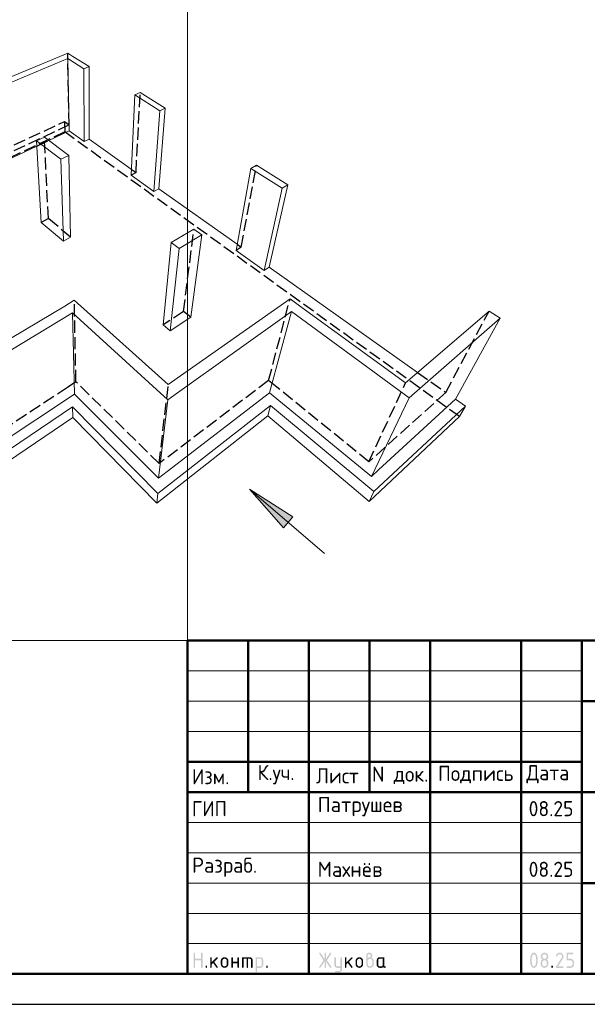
# Model space of a CAD drawing. Header units: millimetres. Extents: x 0 to 42000, y 0 to 29700.
# Tile 4 of 8: x 20233 to 29593, y 0 to 16235. Entities that reach past the tile are written whole.
import ezdxf

# ---------------------------------------------------------------- set-up
doc = ezdxf.new("R2010")
doc.units = ezdxf.units.MM
doc.linetypes.add('______2', pattern=[270, 200, -70])
for name, color, linetype, lineweight in [('Standard', 7, 'Continuous', 25), ('Позиционная метка линия выноска', 7, 'Continuous', 13), ('Примечания', 7, 'Continuous', 13)]:
    doc.layers.add(name, color=color, linetype=linetype, lineweight=lineweight)
doc.styles.add('ISOCPEUR', font='txt')

msp = doc.modelspace()

# ---------------------------------------------------------------- hatches: boundary and pattern name
at = {"layer": 'Standard', "linetype": 'Continuous', "lineweight": 25, "transparency": 33554687}
for points in [[(23099, 614), (23099, 839), (23099, 840), (23099, 842), (23099, 843), (23100, 844), (23100, 845), (23101, 846), (23101, 847), (23102, 848), (23103, 849), (23104, 850), (23105, 850), (23106, 851), (23107, 851), (23109, 851), (23110, 851), (23112, 851), (23113, 851), (23115, 851), (23116, 851), (23117, 851), (23118, 850), (23119, 850), (23120, 849), (23121, 848), (23122, 847), (23122, 846), (23123, 845), (23123, 844), (23124, 843), (23124, 842), (23124, 840), (23124, 839), (23124, 751), (23224, 751), (23224, 839), (23224, 840), (23224, 842), (23224, 843), (23225, 844), (23225, 845), (23226, 846), (23226, 847), (23227, 848), (23228, 849), (23229, 850), (23230, 850), (23231, 851), (23232, 851), (23233, 851), (23235, 851), (23236, 851), (23238, 851), (23239, 851), (23241, 851), (23242, 851), (23243, 850), (23244, 850), (23245, 849), (23246, 848), (23247, 847), (23247, 846), (23248, 845), (23248, 844), (23249, 843), (23249, 842), (23249, 840), (23249, 839), (23249, 614), (23249, 612), (23249, 611), (23249, 609), (23248, 608), (23248, 607), (23247, 606), (23247, 605), (23246, 604), (23245, 604), (23244, 603), (23243, 602), (23242, 602), (23241, 602), (23239, 601), (23238, 601), (23236, 601), (23235, 601), (23233, 601), (23232, 602), (23231, 602), (23230, 602), (23229, 603), (23228, 604), (23227, 604), (23226, 605), (23226, 606), (23225, 607), (23225, 608), (23224, 609), (23224, 611), (23224, 612), (23224, 614), (23224, 726), (23124, 726), (23124, 614), (23124, 612), (23124, 611), (23124, 609), (23123, 608), (23123, 607), (23122, 606), (23122, 605), (23121, 604), (23120, 604), (23119, 603), (23118, 602), (23117, 602), (23116, 602), (23115, 601), (23113, 601), (23112, 601), (23110, 601), (23109, 601), (23107, 602), (23106, 602), (23105, 602), (23104, 603), (23103, 604), (23102, 604), (23101, 605), (23101, 606), (23100, 607), (23100, 608), (23099, 609), (23099, 611), (23099, 612)], [(25259, 704), (25194, 607), (25193, 605), (25192, 604), (25191, 603), (25190, 603), (25188, 602), (25187, 602), (25185, 601), (25183, 601), (25182, 601), (25180, 601), (25179, 602), (25178, 602), (25177, 603), (25176, 603), (25175, 604), (25174, 605), (25173, 605), (25173, 606), (25172, 607), (25172, 609), (25171, 610), (25171, 611), (25171, 613), (25171, 614), (25171, 616), (25172, 618), (25172, 619), (25173, 621), (25243, 726), (25173, 832), (25172, 833), (25172, 835), (25171, 837), (25171, 838), (25171, 840), (25171, 841), (25171, 843), (25172, 844), (25172, 845), (25173, 846), (25173, 847), (25174, 848), (25175, 849), (25176, 849), (25177, 850), (25178, 850), (25179, 851), (25181, 851), (25182, 851), (25184, 851), (25185, 851), (25187, 851), (25188, 851), (25189, 850), (25191, 849), (25192, 848), (25193, 847), (25194, 846), (25259, 749), (25259, 839), (25259, 840), (25259, 842), (25259, 843), (25259, 844), (25260, 845), (25260, 846), (25261, 847), (25262, 848), (25262, 849), (25263, 850), (25264, 850), (25266, 851), (25267, 851), (25268, 851), (25269, 851), (25271, 851), (25273, 851), (25274, 851), (25275, 851), (25277, 851), (25278, 850), (25279, 850), (25280, 849), (25280, 848), (25281, 847), (25282, 846), (25282, 845), (25283, 844), (25283, 843), (25283, 842), (25284, 840), (25284, 839), (25284, 749), (25348, 846), (25349, 847), (25350, 848), (25351, 849), (25353, 850), (25354, 851), (25356, 851), (25357, 851), (25359, 851), (25360, 851), (25361, 851), (25362, 851), (25363, 850), (25365, 850), (25366, 849), (25367, 848), (25367, 847), (25368, 847), (25369, 846), (25370, 845), (25370, 843), (25371, 842), (25371, 841), (25371, 840), (25371, 839), (25371, 837), (25371, 835), (25370, 833), (25369, 832), (25299, 726), (25369, 621), (25370, 619), (25371, 617), (25371, 616), (25371, 614), (25371, 613), (25371, 611), (25371, 610), (25370, 609), (25370, 608), (25369, 607), (25368, 606), (25368, 605), (25367, 604), (25366, 603), (25365, 603), (25364, 602), (25363, 602), (25361, 602), (25360, 601), (25359, 601), (25357, 601), (25356, 602), (25354, 602), (25353, 603), (25351, 603), (25350, 604), (25349, 605), (25348, 607), (25284, 704), (25284, 614), (25284, 612), (25283, 611), (25283, 609), (25283, 608), (25282, 607), (25282, 606), (25281, 605), (25280, 604), (25280, 604), (25279, 603), (25278, 602), (25277, 602), (25275, 602), (25274, 601), (25273, 601), (25271, 601), (25269, 601), (25268, 601), (25267, 602), (25266, 602), (25264, 602), (25263, 603), (25262, 604), (25262, 604), (25261, 605), (25260, 606), (25260, 607), (25259, 608), (25259, 609), (25259, 611), (25259, 612), (25259, 614)], [(29137, 851), (29140, 851), (29144, 851), (29147, 851), (29150, 850), (29153, 850), (29156, 849), (29158, 848), (29161, 847), (29164, 846), (29167, 844), (29169, 843), (29172, 841), (29174, 839), (29177, 837), (29179, 835), (29181, 833), (29184, 831), (29186, 828), (29188, 826), (29189, 823), (29191, 821), (29193, 818), (29194, 816), (29195, 813), (29196, 810), (29197, 807), (29198, 804), (29198, 801), (29199, 798), (29199, 795), (29200, 792), (29200, 789), (29200, 784), (29199, 780), (29198, 775), (29197, 771), (29195, 766), (29193, 762), (29191, 757), (29188, 753), (29110, 626), (29187, 626), (29189, 626), (29190, 626), (29191, 626), (29193, 626), (29194, 625), (29195, 625), (29196, 624), (29197, 623), (29197, 622), (29198, 621), (29198, 620), (29199, 619), (29199, 618), (29199, 617), (29200, 615), (29200, 614), (29200, 612), (29199, 611), (29199, 610), (29199, 608), (29198, 607), (29198, 606), (29197, 605), (29197, 604), (29196, 604), (29195, 603), (29194, 602), (29193, 602), (29191, 602), (29190, 601), (29189, 601), (29187, 601), (29087, 601), (29086, 601), (29084, 601), (29083, 602), (29082, 602), (29081, 602), (29080, 603), (29079, 604), (29078, 604), (29077, 605), (29076, 606), (29076, 607), (29075, 608), (29075, 609), (29075, 611), (29075, 612), (29075, 614), (29075, 616), (29075, 617), (29076, 619), (29077, 621), (29168, 768), (29170, 771), (29171, 773), (29172, 776), (29173, 778), (29174, 781), (29174, 783), (29175, 786), (29175, 789), (29175, 793), (29174, 796), (29173, 800), (29172, 803), (29171, 806), (29168, 809), (29166, 813), (29164, 815), (29161, 818), (29158, 820), (29155, 822), (29152, 823), (29148, 825), (29145, 826), (29141, 826), (29137, 826), (29135, 826), (29132, 826), (29129, 825), (29127, 824), (29124, 823), (29122, 822), (29119, 820), (29117, 818), (29114, 816), (29112, 814), (29110, 812), (29107, 809), (29105, 806), (29103, 802), (29100, 799), (29098, 795), (29097, 793), (29096, 792), (29095, 791), (29094, 790), (29092, 790), (29091, 789), (29089, 789), (29087, 789), (29086, 789), (29084, 789), (29083, 789), (29082, 790), (29081, 790), (29080, 791), (29079, 791), (29078, 792), (29077, 793), (29076, 794), (29076, 795), (29075, 796), (29075, 797), (29075, 798), (29075, 800), (29075, 801), (29075, 803), (29075, 804), (29075, 805), (29076, 806), (29079, 812), (29082, 817), (29085, 822), (29088, 826), (29092, 830), (29095, 834), (29099, 837), (29103, 840), (29107, 843), (29111, 845), (29115, 847), (29119, 848), (29123, 850), (29128, 851), (29132, 851)], [(29250, 739), (29250, 839), (29250, 840), (29250, 842), (29250, 843), (29250, 844), (29251, 845), (29251, 846), (29252, 847), (29253, 848), (29253, 849), (29254, 850), (29255, 850), (29257, 851), (29258, 851), (29259, 851), (29261, 851), (29262, 851), (29349, 851), (29351, 851), (29352, 851), (29354, 851), (29355, 851), (29356, 850), (29357, 850), (29358, 849), (29359, 848), (29359, 847), (29360, 846), (29361, 845), (29361, 844), (29361, 843), (29362, 842), (29362, 840), (29362, 839), (29362, 837), (29362, 836), (29361, 834), (29361, 833), (29361, 832), (29360, 831), (29359, 830), (29359, 829), (29358, 829), (29357, 828), (29356, 827), (29355, 827), (29354, 827), (29352, 826), (29351, 826), (29349, 826), (29275, 826), (29275, 751), (29312, 751), (29315, 751), (29318, 751), (29322, 751), (29324, 750), (29327, 750), (29330, 749), (29333, 748), (29336, 747), (29339, 746), (29341, 744), (29344, 743), (29347, 741), (29349, 739), (29351, 737), (29354, 735), (29356, 733), (29358, 731), (29360, 728), (29362, 726), (29364, 723), (29366, 721), (29367, 718), (29369, 715), (29370, 713), (29371, 710), (29372, 707), (29373, 704), (29373, 701), (29374, 698), (29374, 695), (29374, 692), (29374, 689), (29374, 664), (29374, 661), (29374, 657), (29374, 654), (29373, 651), (29373, 648), (29372, 645), (29371, 643), (29370, 640), (29369, 637), (29367, 634), (29366, 632), (29364, 629), (29362, 627), (29360, 624), (29358, 622), (29356, 620), (29354, 617), (29351, 615), (29349, 613), (29346, 612), (29344, 610), (29341, 608), (29339, 607), (29336, 606), (29333, 605), (29330, 604), (29327, 603), (29324, 602), (29321, 602), (29318, 602), (29315, 601), (29312, 601), (29262, 601), (29261, 601), (29259, 601), (29258, 602), (29257, 602), (29255, 602), (29254, 603), (29253, 604), (29253, 604), (29252, 605), (29251, 606), (29251, 607), (29250, 608), (29250, 610), (29250, 611), (29250, 612), (29250, 614), (29250, 615), (29250, 617), (29250, 618), (29250, 619), (29251, 620), (29251, 621), (29252, 622), (29253, 623), (29253, 624), (29254, 625), (29255, 625), (29257, 626), (29258, 626), (29259, 626), (29261, 626), (29262, 626), (29312, 626), (29316, 626), (29319, 627), (29323, 628), (29326, 629), (29330, 630), (29333, 632), (29336, 634), (29338, 637), (29341, 640), (29343, 643), (29345, 646), (29347, 649), (29348, 653), (29349, 656), (29349, 660), (29349, 664), (29349, 689), (29349, 693), (29349, 696), (29348, 700), (29347, 703), (29345, 707), (29343, 710), (29341, 713), (29338, 715), (29336, 718), (29333, 720), (29330, 722), (29326, 724), (29323, 725), (29319, 726), (29316, 726), (29312, 726), (29262, 726), (29261, 726), (29259, 726), (29258, 727), (29257, 727), (29255, 727), (29254, 728), (29253, 729), (29253, 729), (29252, 730), (29251, 731), (29251, 732), (29250, 733), (29250, 734), (29250, 736), (29250, 737)], [(23399, 694), (23478, 773), (23478, 773), (23479, 774), (23480, 775), (23482, 775), (23483, 776), (23484, 776), (23485, 776), (23486, 776), (23488, 776), (23489, 776), (23491, 776), (23492, 775), (23493, 775), (23494, 774), (23495, 774), (23496, 773), (23497, 772), (23497, 771), (23498, 770), (23498, 769), (23499, 768), (23499, 767), (23499, 765), (23499, 764), (23499, 762), (23499, 761), (23498, 760), (23498, 759), (23497, 758), (23497, 757), (23496, 756), (23495, 755), (23440, 700), (23496, 621), (23498, 619), (23498, 617), (23499, 616), (23499, 614), (23499, 612), (23499, 611), (23499, 609), (23498, 608), (23498, 607), (23497, 606), (23497, 605), (23496, 604), (23495, 604), (23494, 603), (23493, 602), (23492, 602), (23491, 602), (23489, 601), (23488, 601), (23486, 601), (23485, 601), (23483, 602), (23482, 602), (23480, 603), (23479, 603), (23478, 604), (23477, 605), (23476, 607), (23422, 682), (23399, 659), (23399, 614), (23399, 612), (23399, 611), (23399, 609), (23398, 608), (23398, 607), (23397, 606), (23397, 605), (23396, 604), (23395, 604), (23394, 603), (23393, 602), (23392, 602), (23391, 602), (23389, 601), (23388, 601), (23386, 601), (23385, 601), (23383, 601), (23382, 602), (23381, 602), (23380, 602), (23379, 603), (23378, 604), (23377, 604), (23376, 605), (23376, 606), (23375, 607), (23375, 608), (23374, 609), (23374, 611), (23374, 612), (23374, 614), (23374, 764), (23374, 765), (23374, 767), (23374, 768), (23375, 769), (23375, 770), (23376, 771), (23376, 772), (23377, 773), (23378, 774), (23379, 774), (23380, 775), (23381, 775), (23382, 776), (23383, 776), (23385, 776), (23386, 776), (23388, 776), (23389, 776), (23391, 776), (23392, 775), (23393, 775), (23394, 774), (23395, 774), (23396, 773), (23397, 772), (23397, 771), (23398, 770), (23398, 769), (23399, 768), (23399, 767), (23399, 765), (23399, 764)], [(23749, 676), (23749, 614), (23749, 612), (23748, 611), (23748, 609), (23748, 608), (23747, 607), (23747, 606), (23746, 605), (23746, 604), (23745, 604), (23744, 603), (23743, 602), (23742, 602), (23740, 602), (23739, 601), (23738, 601), (23736, 601), (23735, 601), (23733, 601), (23732, 602), (23731, 602), (23729, 602), (23729, 603), (23728, 604), (23727, 604), (23726, 605), (23725, 606), (23725, 607), (23724, 608), (23724, 609), (23724, 611), (23724, 612), (23724, 614), (23724, 764), (23724, 765), (23724, 767), (23724, 768), (23724, 769), (23725, 770), (23725, 771), (23726, 772), (23727, 773), (23728, 774), (23729, 774), (23729, 775), (23731, 775), (23732, 776), (23733, 776), (23735, 776), (23736, 776), (23738, 776), (23739, 776), (23740, 776), (23742, 775), (23743, 775), (23744, 774), (23745, 774), (23746, 773), (23746, 772), (23747, 771), (23747, 770), (23748, 769), (23748, 768), (23748, 767), (23749, 765), (23749, 764), (23749, 701), (23823, 701), (23823, 764), (23823, 765), (23824, 767), (23824, 768), (23824, 769), (23825, 770), (23825, 771), (23826, 772), (23826, 773), (23827, 774), (23828, 774), (23829, 775), (23830, 775), (23832, 776), (23833, 776), (23834, 776), (23836, 776), (23837, 776), (23839, 776), (23840, 776), (23841, 775), (23843, 775), (23843, 774), (23844, 774), (23845, 773), (23846, 772), (23847, 771), (23847, 770), (23848, 769), (23848, 768), (23848, 767), (23848, 765), (23848, 764), (23848, 614), (23848, 612), (23848, 611), (23848, 609), (23848, 608), (23847, 607), (23847, 606), (23846, 605), (23845, 604), (23844, 604), (23843, 603), (23843, 602), (23841, 602), (23840, 602), (23839, 601), (23837, 601), (23836, 601), (23834, 601), (23833, 601), (23832, 602), (23830, 602), (23829, 602), (23828, 603), (23827, 604), (23826, 604), (23826, 605), (23825, 606), (23825, 607), (23824, 608), (23824, 609), (23824, 611), (23823, 612), (23823, 614), (23823, 676)], [(23911, 776), (24023, 776), (24026, 776), (24028, 776), (24031, 776), (24033, 775), (24036, 775), (24038, 774), (24040, 773), (24043, 773), (24045, 772), (24047, 770), (24049, 769), (24051, 768), (24053, 767), (24055, 765), (24057, 763), (24059, 762), (24061, 760), (24062, 758), (24064, 756), (24065, 754), (24067, 752), (24068, 750), (24069, 748), (24070, 745), (24071, 743), (24071, 741), (24072, 739), (24072, 736), (24073, 734), (24073, 731), (24073, 729), (24073, 726), (24073, 614), (24073, 612), (24073, 611), (24073, 609), (24073, 608), (24072, 607), (24072, 606), (24071, 605), (24070, 604), (24069, 604), (24068, 603), (24067, 602), (24066, 602), (24065, 602), (24064, 601), (24062, 601), (24061, 601), (24059, 601), (24058, 601), (24057, 602), (24055, 602), (24054, 602), (24053, 603), (24052, 604), (24051, 604), (24051, 605), (24050, 606), (24049, 607), (24049, 608), (24049, 609), (24048, 611), (24048, 612), (24048, 614), (24048, 726), (24048, 729), (24048, 731), (24047, 734), (24046, 736), (24046, 738), (24044, 740), (24043, 742), (24041, 744), (24039, 746), (24037, 747), (24035, 748), (24033, 749), (24031, 750), (24028, 751), (24026, 751), (24023, 751), (23998, 751), (23998, 614), (23998, 612), (23998, 611), (23998, 609), (23998, 608), (23997, 607), (23997, 606), (23996, 605), (23995, 604), (23995, 604), (23994, 603), (23993, 602), (23991, 602), (23990, 602), (23989, 601), (23987, 601), (23986, 601), (23984, 601), (23983, 601), (23982, 602), (23980, 602), (23979, 602), (23978, 603), (23977, 604), (23977, 604), (23976, 605), (23975, 606), (23975, 607), (23974, 608), (23974, 609), (23974, 611), (23973, 612), (23973, 614), (23973, 751), (23924, 751), (23924, 614), (23924, 612), (23923, 611), (23923, 609), (23923, 608), (23922, 607), (23922, 606), (23921, 605), (23920, 604), (23920, 604), (23919, 603), (23918, 602), (23916, 602), (23915, 602), (23914, 601), (23913, 601), (23911, 601), (23909, 601), (23908, 601), (23907, 602), (23906, 602), (23904, 602), (23903, 603), (23902, 604), (23902, 604), (23901, 605), (23900, 606), (23900, 607), (23899, 608), (23899, 609), (23899, 611), (23898, 612), (23898, 614), (23898, 764), (23898, 765), (23899, 767), (23899, 768), (23899, 769), (23900, 770), (23900, 771), (23901, 772), (23902, 773), (23902, 774), (23903, 774), (23904, 775), (23906, 775), (23907, 776), (23908, 776), (23909, 776)], [(25521, 576), (25521, 601), (25471, 601), (25468, 601), (25466, 602), (25463, 602), (25461, 602), (25458, 603), (25456, 603), (25454, 604), (25452, 605), (25449, 606), (25447, 607), (25445, 608), (25443, 609), (25441, 611), (25439, 612), (25437, 614), (25436, 616), (25434, 618), (25432, 620), (25431, 622), (25429, 624), (25428, 626), (25427, 628), (25426, 630), (25425, 632), (25424, 634), (25423, 637), (25422, 639), (25422, 641), (25422, 644), (25421, 646), (25421, 649), (25421, 651), (25421, 764), (25421, 765), (25421, 767), (25421, 768), (25422, 769), (25422, 770), (25423, 771), (25423, 772), (25424, 773), (25425, 774), (25426, 774), (25427, 775), (25428, 775), (25429, 776), (25431, 776), (25432, 776), (25434, 776), (25435, 776), (25437, 776), (25438, 776), (25439, 775), (25440, 775), (25441, 774), (25442, 774), (25443, 773), (25444, 772), (25444, 771), (25445, 770), (25445, 769), (25446, 768), (25446, 767), (25446, 765), (25446, 764), (25446, 651), (25446, 649), (25447, 646), (25447, 644), (25448, 642), (25449, 640), (25450, 638), (25452, 636), (25454, 634), (25455, 632), (25457, 630), (25459, 629), (25462, 628), (25464, 627), (25466, 627), (25468, 626), (25471, 626), (25521, 626), (25521, 764), (25521, 765), (25521, 767), (25521, 768), (25522, 769), (25522, 770), (25523, 771), (25523, 772), (25524, 773), (25525, 774), (25526, 774), (25527, 775), (25528, 775), (25529, 776), (25530, 776), (25532, 776), (25533, 776), (25535, 776), (25536, 776), (25538, 776), (25539, 775), (25540, 775), (25541, 774), (25542, 774), (25543, 773), (25544, 772), (25544, 771), (25545, 770), (25545, 769), (25545, 768), (25546, 767), (25546, 765), (25546, 764), (25546, 576), (25546, 574), (25546, 571), (25545, 569), (25545, 566), (25545, 564), (25544, 562), (25543, 559), (25542, 557), (25541, 555), (25540, 553), (25539, 551), (25538, 549), (25537, 547), (25535, 545), (25533, 543), (25532, 541), (25530, 539), (25528, 538), (25526, 536), (25524, 535), (25522, 533), (25520, 532), (25518, 531), (25516, 530), (25514, 529), (25511, 528), (25509, 528), (25507, 527), (25504, 527), (25502, 527), (25499, 526), (25497, 526), (25446, 526), (25445, 526), (25443, 527), (25442, 527), (25441, 527), (25440, 528), (25439, 528), (25438, 529), (25437, 529), (25436, 530), (25435, 531), (25435, 532), (25434, 533), (25434, 535), (25434, 536), (25434, 537), (25434, 539), (25434, 540), (25434, 541), (25434, 542), (25435, 544), (25435, 545), (25436, 546), (25436, 547), (25437, 548), (25438, 549), (25439, 549), (25440, 550), (25442, 550), (25443, 551), (25444, 551), (25445, 551), (25446, 551), (25496, 551), (25499, 551), (25501, 552), (25503, 552), (25506, 553), (25508, 554), (25510, 555), (25512, 557), (25514, 558), (25515, 560), (25517, 562), (25518, 564), (25519, 566), (25520, 568), (25520, 571), (25521, 573)], [(25621, 694), (25700, 773), (25700, 773), (25701, 774), (25702, 775), (25704, 775), (25705, 776), (25706, 776), (25707, 776), (25708, 776), (25710, 776), (25711, 776), (25713, 776), (25714, 775), (25715, 775), (25716, 774), (25717, 774), (25718, 773), (25719, 772), (25719, 771), (25720, 770), (25720, 769), (25721, 768), (25721, 767), (25721, 765), (25721, 764), (25721, 762), (25721, 761), (25721, 760), (25720, 759), (25720, 758), (25719, 757), (25718, 756), (25717, 755), (25662, 700), (25719, 621), (25720, 619), (25720, 617), (25721, 616), (25721, 614), (25721, 612), (25721, 611), (25721, 609), (25720, 608), (25720, 607), (25719, 606), (25719, 605), (25718, 604), (25717, 604), (25716, 603), (25715, 602), (25714, 602), (25713, 602), (25711, 601), (25710, 601), (25708, 601), (25707, 601), (25705, 602), (25704, 602), (25703, 603), (25701, 603), (25700, 604), (25699, 605), (25698, 607), (25644, 682), (25621, 659), (25621, 614), (25621, 612), (25621, 611), (25621, 609), (25620, 608), (25620, 607), (25619, 606), (25619, 605), (25618, 604), (25617, 604), (25616, 603), (25615, 602), (25614, 602), (25613, 602), (25611, 601), (25610, 601), (25608, 601), (25607, 601), (25606, 601), (25604, 602), (25603, 602), (25602, 602), (25601, 603), (25600, 604), (25599, 604), (25598, 605), (25598, 606), (25597, 607), (25597, 608), (25596, 609), (25596, 611), (25596, 612), (25596, 614), (25596, 764), (25596, 765), (25596, 767), (25596, 768), (25597, 769), (25597, 770), (25598, 771), (25598, 772), (25599, 773), (25600, 774), (25601, 774), (25602, 775), (25603, 775), (25604, 776), (25606, 776), (25607, 776), (25608, 776), (25610, 776), (25611, 776), (25613, 776), (25614, 775), (25615, 775), (25616, 774), (25617, 774), (25618, 773), (25619, 772), (25619, 771), (25620, 770), (25620, 769), (25621, 768), (25621, 767), (25621, 765), (25621, 764)], [(23299, 626), (23299, 628), (23299, 629), (23299, 631), (23300, 632), (23300, 633), (23301, 634), (23301, 635), (23302, 636), (23303, 637), (23304, 637), (23305, 638), (23306, 638), (23307, 638), (23309, 639), (23310, 639), (23312, 639), (23313, 639), (23314, 639), (23316, 638), (23317, 638), (23318, 638), (23319, 637), (23320, 637), (23321, 636), (23322, 635), (23322, 634), (23323, 633), (23323, 632), (23324, 631), (23324, 629), (23324, 628), (23324, 626), (23324, 614), (23324, 612), (23324, 611), (23324, 610), (23323, 608), (23323, 607), (23322, 606), (23322, 605), (23321, 604), (23320, 604), (23319, 603), (23318, 602), (23317, 602), (23316, 602), (23314, 601), (23313, 601), (23312, 601), (23310, 601), (23309, 601), (23307, 602), (23306, 602), (23305, 602), (23304, 603), (23303, 604), (23302, 604), (23301, 605), (23301, 606), (23300, 607), (23300, 608), (23299, 610), (23299, 611), (23299, 612), (23299, 614)], [(24298, 626), (24298, 628), (24298, 629), (24299, 631), (24299, 632), (24299, 633), (24300, 634), (24301, 635), (24301, 636), (24302, 637), (24303, 637), (24304, 638), (24305, 638), (24307, 638), (24308, 639), (24309, 639), (24311, 639), (24312, 639), (24314, 639), (24315, 638), (24316, 638), (24317, 638), (24318, 637), (24319, 637), (24320, 636), (24321, 635), (24322, 634), (24322, 633), (24323, 632), (24323, 631), (24323, 629), (24323, 628), (24323, 626), (24323, 614), (24323, 612), (24323, 611), (24323, 610), (24323, 608), (24322, 607), (24322, 606), (24321, 605), (24320, 604), (24319, 604), (24318, 603), (24317, 602), (24316, 602), (24315, 602), (24314, 601), (24312, 601), (24311, 601), (24309, 601), (24308, 601), (24307, 602), (24305, 602), (24304, 602), (24303, 603), (24302, 604), (24301, 604), (24301, 605), (24300, 606), (24299, 607), (24299, 608), (24299, 610), (24298, 611), (24298, 612), (24298, 614)], [(29000, 626), (29000, 628), (29000, 629), (29000, 631), (29001, 632), (29001, 633), (29002, 634), (29002, 635), (29003, 636), (29004, 637), (29005, 637), (29006, 638), (29007, 638), (29008, 638), (29009, 639), (29011, 639), (29012, 639), (29014, 639), (29015, 639), (29017, 638), (29018, 638), (29019, 638), (29020, 637), (29021, 637), (29022, 636), (29023, 635), (29023, 634), (29024, 633), (29024, 632), (29024, 631), (29025, 629), (29025, 628), (29025, 626), (29025, 614), (29025, 612), (29025, 611), (29024, 610), (29024, 608), (29024, 607), (29023, 606), (29023, 605), (29022, 604), (29021, 604), (29020, 603), (29019, 602), (29018, 602), (29017, 602), (29015, 601), (29014, 601), (29012, 601), (29011, 601), (29009, 601), (29008, 602), (29007, 602), (29006, 602), (29005, 603), (29004, 604), (29003, 604), (29002, 605), (29002, 606), (29001, 607), (29001, 608), (29000, 610), (29000, 611), (29000, 612), (29000, 614)]]:
    msp.add_hatch(color=7, dxfattribs=at).paths.add_polyline_path(points, flags=16)
h = msp.add_hatch(color=7, dxfattribs=at)
h.paths.add_polyline_path([(25971, 764), (25975, 767), (25979, 769), (25982, 772), (25986, 773), (25990, 775), (25993, 775), (25997, 776), (26000, 776), (26002, 776), (26004, 777), (26006, 777), (26007, 778), (26009, 779), (26011, 781), (26013, 783), (26014, 785), (26016, 787), (26017, 789), (26018, 791), (26019, 793), (26020, 795), (26020, 797), (26021, 799), (26021, 801), (26021, 804), (26020, 806), (26020, 809), (26019, 811), (26018, 813), (26017, 815), (26015, 817), (26014, 819), (26012, 821), (26010, 822), (26008, 824), (26005, 824), (26003, 825), (26001, 826), (25998, 826), (25996, 826), (25993, 826), (25991, 826), (25988, 825), (25986, 824), (25984, 823), (25982, 822), (25980, 821), (25978, 819), (25976, 817), (25975, 815), (25973, 813), (25973, 811), (25972, 809), (25971, 806), (25971, 804), (25971, 801)])
h.paths.add_polyline_path([(26033, 771), (26037, 769), (26041, 767), (26045, 765), (26048, 762), (26052, 759), (26055, 756), (26058, 752), (26060, 748), (26063, 744), (26065, 740), (26067, 736), (26068, 732), (26069, 727), (26070, 723), (26070, 718), (26070, 714), (26070, 664), (26070, 661), (26070, 657), (26070, 654), (26069, 651), (26069, 648), (26068, 645), (26067, 642), (26066, 640), (26065, 637), (26063, 634), (26062, 632), (26060, 629), (26058, 627), (26056, 624), (26054, 622), (26052, 619), (26050, 617), (26048, 615), (26045, 613), (26043, 612), (26040, 610), (26037, 608), (26035, 607), (26032, 606), (26029, 605), (26026, 604), (26024, 603), (26021, 602), (26018, 602), (26014, 602), (26011, 601), (26008, 601), (26005, 601), (26002, 602), (25999, 602), (25996, 602), (25993, 603), (25990, 604), (25987, 605), (25984, 606), (25981, 607), (25979, 608), (25976, 610), (25973, 612), (25971, 613), (25968, 615), (25966, 617), (25964, 620), (25962, 622), (25960, 624), (25958, 627), (25956, 629), (25954, 632), (25953, 634), (25951, 637), (25950, 640), (25949, 643), (25948, 645), (25947, 648), (25947, 651), (25946, 654), (25946, 657), (25946, 661), (25946, 664), (25946, 801), (25946, 804), (25946, 806), (25946, 809), (25947, 811), (25947, 814), (25948, 816), (25948, 818), (25949, 821), (25950, 823), (25951, 825), (25953, 827), (25954, 829), (25955, 831), (25957, 833), (25958, 835), (25960, 837), (25962, 839), (25964, 840), (25966, 842), (25968, 843), (25970, 845), (25972, 846), (25974, 847), (25976, 848), (25979, 849), (25981, 849), (25983, 850), (25986, 850), (25988, 851), (25990, 851), (25993, 851), (25996, 851), (25998, 851), (26001, 851), (26003, 851), (26006, 850), (26008, 850), (26010, 849), (26013, 849), (26015, 848), (26017, 847), (26019, 846), (26021, 844), (26023, 843), (26025, 842), (26027, 840), (26029, 839), (26031, 837), (26033, 835), (26034, 833), (26036, 831), (26037, 829), (26039, 827), (26040, 825), (26041, 823), (26042, 821), (26043, 818), (26043, 816), (26044, 814), (26045, 811), (26045, 809), (26045, 806), (26045, 804), (26045, 801), (26045, 797), (26045, 792), (26044, 788), (26042, 784), (26041, 781), (26038, 777), (26036, 774)], flags=16)
h.paths.add_polyline_path([(26045, 664), (26045, 714), (26045, 718), (26045, 721), (26044, 725), (26043, 728), (26041, 732), (26039, 735), (26037, 738), (26035, 740), (26032, 743), (26029, 745), (26026, 747), (26023, 749), (26019, 750), (26016, 751), (26012, 751), (26008, 751), (26004, 751), (26001, 751), (25997, 750), (25994, 749), (25990, 747), (25987, 745), (25984, 743), (25982, 740), (25979, 738), (25977, 735), (25975, 732), (25973, 728), (25972, 725), (25971, 721), (25971, 718), (25971, 714), (25971, 664), (25971, 660), (25971, 656), (25972, 653), (25973, 649), (25975, 646), (25977, 643), (25979, 640), (25982, 637), (25984, 634), (25987, 632), (25990, 630), (25994, 629), (25997, 628), (26001, 627), (26004, 626), (26008, 626), (26012, 626), (26016, 627), (26019, 628), (26023, 629), (26026, 630), (26029, 633), (26032, 635), (26035, 637), (26037, 640), (26039, 643), (26041, 646), (26043, 649), (26044, 653), (26045, 656), (26045, 660)])
h = msp.add_hatch(color=7, dxfattribs=at)
h.paths.add_polyline_path([(28750, 726), (28750, 734), (28749, 742), (28749, 749), (28748, 756), (28747, 764), (28746, 771), (28745, 778), (28743, 785), (28742, 790), (28741, 795), (28739, 799), (28738, 803), (28736, 807), (28734, 810), (28732, 813), (28731, 816), (28729, 818), (28727, 820), (28724, 822), (28722, 824), (28720, 825), (28718, 826), (28715, 826), (28712, 826), (28710, 826), (28708, 826), (28705, 825), (28703, 824), (28701, 822), (28699, 820), (28696, 818), (28695, 816), (28693, 813), (28691, 810), (28689, 807), (28688, 803), (28686, 799), (28685, 794), (28683, 790), (28682, 785), (28680, 778), (28679, 770), (28678, 763), (28677, 756), (28676, 749), (28676, 741), (28675, 734), (28675, 726), (28675, 719), (28676, 711), (28676, 704), (28677, 696), (28678, 689), (28679, 682), (28680, 675), (28682, 668), (28683, 663), (28684, 658), (28686, 654), (28687, 650), (28689, 646), (28691, 643), (28693, 639), (28694, 637), (28696, 634), (28698, 632), (28701, 630), (28703, 629), (28705, 628), (28707, 627), (28710, 626), (28712, 626), (28715, 626), (28718, 627), (28720, 628), (28722, 629), (28724, 630), (28727, 632), (28729, 634), (28731, 637), (28732, 639), (28734, 643), (28736, 646), (28738, 650), (28739, 654), (28741, 658), (28742, 663), (28743, 668), (28745, 675), (28746, 682), (28747, 689), (28748, 696), (28749, 704), (28749, 711), (28750, 719)])
h.paths.add_polyline_path([(28775, 726), (28775, 721), (28775, 715), (28775, 710), (28774, 705), (28774, 699), (28773, 694), (28773, 689), (28772, 685), (28771, 680), (28771, 675), (28770, 671), (28769, 666), (28768, 662), (28766, 657), (28765, 653), (28764, 649), (28762, 643), (28760, 638), (28757, 633), (28755, 628), (28752, 624), (28749, 620), (28746, 616), (28743, 613), (28740, 610), (28736, 608), (28733, 606), (28729, 604), (28725, 603), (28721, 602), (28717, 601), (28712, 601), (28708, 601), (28704, 602), (28700, 603), (28696, 604), (28692, 606), (28689, 608), (28685, 610), (28682, 613), (28679, 616), (28676, 620), (28673, 624), (28670, 628), (28668, 632), (28665, 638), (28663, 643), (28661, 649), (28660, 653), (28658, 657), (28657, 661), (28656, 666), (28655, 670), (28654, 675), (28654, 680), (28653, 684), (28652, 689), (28652, 694), (28651, 699), (28651, 705), (28650, 710), (28650, 715), (28650, 721), (28650, 726), (28650, 732), (28650, 737), (28650, 743), (28651, 748), (28651, 753), (28652, 758), (28652, 763), (28653, 768), (28654, 773), (28654, 778), (28655, 782), (28656, 787), (28657, 791), (28658, 795), (28660, 800), (28661, 804), (28663, 810), (28665, 815), (28668, 820), (28670, 825), (28673, 829), (28676, 833), (28679, 836), (28682, 839), (28685, 842), (28689, 845), (28692, 847), (28696, 848), (28700, 850), (28704, 851), (28708, 851), (28712, 851), (28717, 851), (28721, 851), (28725, 850), (28729, 848), (28733, 847), (28736, 845), (28740, 842), (28743, 839), (28746, 836), (28749, 833), (28752, 829), (28755, 824), (28757, 820), (28760, 815), (28762, 810), (28764, 804), (28765, 799), (28766, 795), (28768, 791), (28769, 787), (28770, 782), (28771, 777), (28771, 773), (28772, 768), (28773, 763), (28773, 758), (28774, 753), (28774, 748), (28775, 743), (28775, 737), (28775, 732)], flags=16)
h = msp.add_hatch(color=7, dxfattribs=at)
h.paths.add_polyline_path([(28887, 626), (28891, 626), (28895, 627), (28898, 628), (28902, 629), (28905, 630), (28908, 632), (28911, 634), (28914, 637), (28917, 640), (28919, 643), (28921, 646), (28922, 649), (28923, 653), (28924, 656), (28925, 660), (28925, 664), (28925, 689), (28925, 693), (28924, 696), (28923, 700), (28922, 703), (28921, 707), (28919, 710), (28916, 713), (28914, 715), (28911, 718), (28908, 720), (28905, 722), (28902, 724), (28898, 725), (28895, 726), (28891, 726), (28887, 726), (28883, 726), (28880, 726), (28876, 725), (28873, 724), (28870, 722), (28867, 720), (28864, 718), (28861, 715), (28858, 713), (28856, 710), (28854, 707), (28853, 703), (28851, 700), (28851, 696), (28850, 693), (28850, 689), (28850, 664), (28850, 660), (28851, 656), (28851, 653), (28853, 649), (28854, 646), (28856, 643), (28858, 640), (28861, 637), (28864, 634), (28867, 632), (28870, 630), (28873, 629), (28876, 628), (28880, 627), (28883, 626)])
h.paths.add_polyline_path([(28887, 601), (28884, 601), (28881, 602), (28878, 602), (28875, 602), (28872, 603), (28869, 604), (28866, 605), (28863, 606), (28861, 607), (28858, 608), (28855, 610), (28853, 612), (28850, 613), (28848, 615), (28845, 617), (28843, 620), (28841, 622), (28839, 624), (28837, 627), (28835, 629), (28834, 632), (28832, 634), (28831, 637), (28830, 640), (28828, 643), (28828, 645), (28827, 648), (28826, 651), (28826, 654), (28825, 657), (28825, 661), (28825, 664), (28825, 689), (28825, 693), (28825, 696), (28826, 700), (28827, 704), (28827, 707), (28828, 710), (28830, 714), (28831, 717), (28833, 720), (28835, 723), (28837, 726), (28839, 729), (28841, 731), (28844, 734), (28847, 736), (28850, 739), (28847, 741), (28844, 744), (28841, 746), (28839, 749), (28837, 752), (28835, 755), (28833, 758), (28831, 761), (28830, 764), (28828, 767), (28827, 771), (28827, 774), (28826, 778), (28825, 781), (28825, 785), (28825, 789), (28825, 792), (28825, 795), (28826, 798), (28826, 801), (28827, 804), (28828, 807), (28828, 810), (28830, 813), (28831, 816), (28832, 818), (28834, 821), (28835, 823), (28837, 826), (28839, 828), (28841, 831), (28843, 833), (28845, 835), (28848, 837), (28850, 839), (28853, 841), (28855, 843), (28858, 844), (28861, 846), (28863, 847), (28866, 848), (28869, 849), (28872, 850), (28875, 850), (28878, 851), (28881, 851), (28884, 851), (28887, 851), (28891, 851), (28894, 851), (28897, 851), (28900, 850), (28903, 850), (28906, 849), (28909, 848), (28911, 847), (28914, 846), (28917, 844), (28919, 843), (28922, 841), (28924, 839), (28927, 837), (28929, 835), (28932, 833), (28934, 831), (28936, 828), (28938, 826), (28939, 823), (28941, 821), (28943, 818), (28944, 816), (28945, 813), (28946, 810), (28947, 807), (28948, 804), (28949, 801), (28949, 798), (28949, 795), (28950, 792), (28950, 789), (28950, 785), (28949, 781), (28949, 778), (28948, 774), (28947, 771), (28946, 767), (28945, 764), (28943, 761), (28942, 758), (28940, 755), (28938, 752), (28936, 749), (28933, 746), (28931, 744), (28928, 741), (28925, 739), (28929, 735), (28933, 732), (28937, 728), (28939, 724), (28942, 719), (28944, 715), (28946, 710), (28947, 705), (28948, 704), (28948, 702), (28948, 701), (28948, 699), (28949, 697), (28949, 695), (28949, 692), (28949, 690), (28949, 687), (28949, 684), (28950, 681), (28950, 678), (28950, 675), (28950, 671), (28950, 668), (28950, 664), (28950, 661), (28949, 657), (28949, 654), (28949, 651), (28948, 648), (28947, 645), (28946, 643), (28945, 640), (28944, 637), (28943, 634), (28941, 632), (28939, 629), (28938, 627), (28936, 624), (28934, 622), (28932, 620), (28929, 617), (28927, 615), (28924, 613), (28922, 612), (28919, 610), (28917, 608), (28914, 607), (28911, 606), (28909, 605), (28906, 604), (28903, 603), (28900, 602), (28897, 602), (28894, 602), (28891, 601)], flags=16)
h.paths.add_polyline_path([(28887, 751), (28891, 751), (28895, 752), (28898, 753), (28902, 754), (28905, 755), (28908, 757), (28911, 759), (28914, 762), (28917, 765), (28919, 768), (28921, 771), (28922, 774), (28923, 778), (28924, 781), (28925, 785), (28925, 789), (28925, 793), (28924, 796), (28923, 800), (28922, 803), (28921, 806), (28919, 809), (28916, 812), (28914, 815), (28911, 818), (28908, 820), (28905, 822), (28902, 823), (28898, 825), (28895, 826), (28891, 826), (28887, 826), (28883, 826), (28880, 826), (28876, 825), (28873, 823), (28870, 822), (28867, 820), (28864, 818), (28861, 815), (28858, 813), (28856, 810), (28854, 807), (28853, 803), (28851, 800), (28851, 796), (28850, 793), (28850, 789), (28850, 785), (28851, 781), (28851, 778), (28853, 774), (28854, 771), (28856, 768), (28858, 765), (28861, 762), (28864, 759), (28867, 757), (28870, 755), (28873, 754), (28876, 753), (28880, 752), (28883, 751)])
h = msp.add_hatch(color=7, dxfattribs=at)
h.paths.add_polyline_path([(23549, 664), (23549, 714), (23549, 717), (23549, 720), (23549, 723), (23550, 726), (23550, 729), (23551, 732), (23552, 735), (23553, 738), (23554, 740), (23556, 743), (23557, 746), (23559, 748), (23561, 751), (23563, 753), (23565, 756), (23567, 758), (23569, 760), (23572, 762), (23574, 764), (23577, 766), (23579, 768), (23582, 769), (23584, 770), (23587, 772), (23590, 773), (23593, 774), (23596, 774), (23599, 775), (23602, 776), (23605, 776), (23608, 776), (23611, 776), (23614, 776), (23618, 776), (23621, 776), (23624, 775), (23627, 774), (23630, 774), (23633, 773), (23635, 772), (23638, 770), (23641, 769), (23643, 768), (23646, 766), (23648, 764), (23651, 762), (23653, 760), (23655, 758), (23658, 756), (23660, 753), (23662, 751), (23663, 749), (23665, 746), (23666, 743), (23668, 741), (23669, 738), (23670, 735), (23671, 732), (23672, 729), (23672, 726), (23673, 723), (23673, 720), (23674, 717), (23674, 714), (23674, 664), (23674, 660), (23673, 657), (23673, 654), (23672, 651), (23672, 648), (23671, 645), (23670, 642), (23669, 640), (23668, 637), (23666, 634), (23665, 632), (23663, 629), (23662, 627), (23660, 624), (23658, 622), (23655, 620), (23653, 617), (23651, 615), (23648, 613), (23646, 612), (23643, 610), (23641, 608), (23638, 607), (23635, 606), (23632, 605), (23629, 604), (23627, 603), (23624, 602), (23621, 602), (23617, 602), (23614, 601), (23611, 601), (23608, 601), (23605, 602), (23602, 602), (23599, 602), (23596, 603), (23593, 604), (23590, 605), (23587, 606), (23584, 607), (23582, 608), (23579, 610), (23577, 612), (23574, 613), (23572, 615), (23569, 617), (23567, 620), (23565, 622), (23563, 624), (23561, 627), (23559, 629), (23557, 632), (23556, 634), (23554, 637), (23553, 640), (23552, 642), (23551, 645), (23550, 648), (23550, 651), (23549, 654), (23549, 657), (23549, 660)], flags=16)
h.paths.add_polyline_path([(23648, 664), (23648, 714), (23648, 718), (23648, 721), (23647, 725), (23646, 728), (23644, 732), (23642, 735), (23640, 738), (23638, 740), (23635, 743), (23632, 745), (23629, 747), (23625, 749), (23622, 750), (23619, 751), (23615, 751), (23611, 751), (23607, 751), (23604, 751), (23600, 750), (23597, 749), (23594, 747), (23590, 745), (23587, 743), (23585, 740), (23582, 738), (23580, 735), (23578, 732), (23577, 728), (23575, 725), (23574, 721), (23574, 718), (23574, 714), (23574, 664), (23574, 660), (23574, 656), (23575, 653), (23577, 649), (23578, 646), (23580, 643), (23582, 640), (23585, 637), (23587, 634), (23590, 632), (23593, 630), (23597, 629), (23600, 628), (23604, 627), (23607, 626), (23611, 626), (23615, 626), (23619, 627), (23622, 628), (23625, 629), (23629, 630), (23632, 633), (23635, 635), (23638, 637), (23640, 640), (23642, 643), (23644, 646), (23646, 649), (23647, 653), (23648, 656), (23648, 660)])
h = msp.add_hatch(color=7, dxfattribs=at)
h.paths.add_polyline_path([(24123, 764), (24123, 765), (24124, 767), (24124, 768), (24124, 769), (24125, 770), (24125, 771), (24126, 772), (24127, 773), (24127, 774), (24128, 774), (24129, 775), (24130, 775), (24132, 776), (24133, 776), (24134, 776), (24136, 776), (24198, 776), (24201, 776), (24203, 776), (24206, 776), (24208, 775), (24211, 775), (24213, 774), (24215, 773), (24218, 773), (24220, 772), (24222, 770), (24224, 769), (24226, 768), (24228, 767), (24230, 765), (24232, 763), (24234, 762), (24236, 760), (24237, 758), (24239, 756), (24240, 754), (24241, 752), (24243, 750), (24244, 748), (24245, 746), (24245, 743), (24246, 741), (24247, 739), (24247, 736), (24248, 734), (24248, 731), (24248, 729), (24248, 726), (24248, 651), (24248, 649), (24248, 646), (24248, 644), (24247, 641), (24247, 639), (24246, 637), (24245, 634), (24245, 632), (24244, 630), (24243, 628), (24241, 626), (24240, 624), (24239, 622), (24237, 620), (24236, 618), (24234, 616), (24232, 614), (24230, 612), (24228, 611), (24226, 609), (24224, 608), (24222, 607), (24220, 606), (24218, 605), (24215, 604), (24213, 603), (24211, 603), (24208, 602), (24206, 602), (24203, 602), (24201, 601), (24198, 601), (24148, 601), (24148, 539), (24148, 537), (24148, 536), (24148, 535), (24148, 533), (24147, 532), (24147, 531), (24146, 530), (24145, 529), (24145, 529), (24144, 528), (24143, 528), (24141, 527), (24140, 527), (24139, 527), (24138, 526), (24136, 526), (24134, 526), (24133, 527), (24132, 527), (24130, 527), (24129, 528), (24128, 528), (24127, 529), (24127, 529), (24126, 530), (24125, 531), (24125, 532), (24124, 533), (24124, 535), (24124, 536), (24123, 537), (24123, 539)], flags=16)
h.paths.add_polyline_path([(24148, 751), (24148, 626), (24198, 626), (24201, 626), (24203, 627), (24206, 627), (24208, 628), (24210, 629), (24212, 630), (24214, 632), (24216, 634), (24218, 635), (24219, 637), (24220, 639), (24221, 642), (24222, 644), (24223, 646), (24223, 649), (24223, 651), (24223, 726), (24223, 729), (24223, 731), (24222, 734), (24221, 736), (24220, 738), (24219, 740), (24218, 742), (24216, 744), (24214, 746), (24212, 747), (24210, 748), (24208, 749), (24206, 750), (24203, 751), (24201, 751), (24198, 751)])
h = msp.add_hatch(color=7, dxfattribs=at)
h.paths.add_polyline_path([(25771, 664), (25771, 714), (25771, 717), (25771, 720), (25771, 723), (25772, 726), (25773, 729), (25773, 732), (25774, 735), (25775, 738), (25777, 740), (25778, 743), (25779, 746), (25781, 748), (25783, 751), (25785, 753), (25787, 756), (25789, 758), (25791, 760), (25794, 762), (25796, 764), (25799, 766), (25801, 768), (25804, 769), (25806, 770), (25809, 772), (25812, 773), (25815, 774), (25818, 774), (25821, 775), (25824, 776), (25827, 776), (25830, 776), (25833, 776), (25836, 776), (25840, 776), (25843, 776), (25846, 775), (25849, 774), (25852, 774), (25855, 773), (25857, 772), (25860, 770), (25863, 769), (25865, 768), (25868, 766), (25871, 764), (25873, 762), (25875, 760), (25878, 758), (25880, 756), (25882, 753), (25884, 751), (25885, 749), (25887, 746), (25889, 743), (25890, 741), (25891, 738), (25892, 735), (25893, 732), (25894, 729), (25894, 726), (25895, 723), (25895, 720), (25896, 717), (25896, 714), (25896, 664), (25896, 660), (25895, 657), (25895, 654), (25894, 651), (25894, 648), (25893, 645), (25892, 642), (25891, 640), (25890, 637), (25888, 634), (25887, 632), (25885, 629), (25884, 627), (25882, 624), (25880, 622), (25877, 620), (25875, 617), (25873, 615), (25870, 613), (25868, 612), (25865, 610), (25863, 608), (25860, 607), (25857, 606), (25854, 605), (25852, 604), (25849, 603), (25846, 602), (25843, 602), (25840, 602), (25836, 601), (25833, 601), (25830, 601), (25827, 602), (25824, 602), (25821, 602), (25818, 603), (25815, 604), (25812, 605), (25809, 606), (25806, 607), (25804, 608), (25801, 610), (25799, 612), (25796, 613), (25794, 615), (25791, 617), (25789, 620), (25787, 622), (25785, 624), (25783, 627), (25781, 629), (25779, 632), (25778, 634), (25777, 637), (25775, 640), (25774, 642), (25773, 645), (25773, 648), (25772, 651), (25771, 654), (25771, 657), (25771, 660)], flags=16)
h.paths.add_polyline_path([(25871, 664), (25871, 714), (25871, 718), (25870, 721), (25869, 725), (25868, 728), (25866, 732), (25864, 735), (25862, 738), (25860, 740), (25857, 743), (25854, 745), (25851, 747), (25848, 749), (25844, 750), (25841, 751), (25837, 751), (25833, 751), (25829, 751), (25826, 751), (25822, 750), (25819, 749), (25816, 747), (25813, 745), (25810, 743), (25807, 740), (25804, 738), (25802, 735), (25800, 732), (25799, 728), (25797, 725), (25797, 721), (25796, 718), (25796, 714), (25796, 664), (25796, 660), (25797, 656), (25797, 653), (25799, 649), (25800, 646), (25802, 643), (25804, 640), (25807, 637), (25809, 634), (25812, 632), (25815, 630), (25819, 629), (25822, 628), (25826, 627), (25829, 626), (25833, 626), (25837, 626), (25841, 627), (25844, 628), (25848, 629), (25851, 630), (25854, 633), (25857, 635), (25860, 637), (25862, 640), (25864, 643), (25866, 646), (25868, 649), (25869, 653), (25870, 656), (25871, 660)])
h = msp.add_hatch(color=7, dxfattribs=at)
h.paths.add_polyline_path([(26220, 751), (26170, 751), (26168, 751), (26165, 751), (26163, 750), (26161, 749), (26159, 748), (26157, 747), (26155, 746), (26153, 744), (26151, 742), (26150, 740), (26148, 738), (26147, 736), (26147, 734), (26146, 731), (26146, 729), (26146, 726), (26146, 651), (26146, 649), (26146, 646), (26147, 644), (26147, 642), (26148, 640), (26150, 638), (26151, 636), (26153, 634), (26155, 632), (26157, 630), (26159, 629), (26161, 628), (26163, 627), (26166, 627), (26168, 626), (26170, 626), (26195, 626), (26198, 626), (26200, 627), (26203, 627), (26205, 628), (26207, 629), (26209, 630), (26211, 632), (26213, 634), (26215, 635), (26216, 637), (26218, 639), (26218, 642), (26219, 644), (26220, 646), (26220, 649), (26220, 651)])
h.paths.add_polyline_path([(26270, 614), (26270, 612), (26270, 611), (26270, 609), (26270, 608), (26269, 607), (26269, 606), (26268, 605), (26267, 604), (26266, 604), (26265, 603), (26264, 602), (26263, 602), (26262, 602), (26261, 601), (26259, 601), (26258, 601), (26253, 601), (26249, 602), (26246, 603), (26242, 605), (26238, 606), (26235, 609), (26232, 611), (26229, 615), (26226, 611), (26222, 609), (26218, 606), (26214, 605), (26210, 603), (26205, 602), (26200, 601), (26195, 601), (26170, 601), (26168, 601), (26165, 602), (26163, 602), (26160, 602), (26158, 603), (26156, 603), (26153, 604), (26151, 605), (26149, 606), (26147, 607), (26145, 608), (26143, 609), (26141, 611), (26139, 612), (26137, 614), (26135, 616), (26133, 618), (26132, 619), (26130, 621), (26129, 623), (26127, 625), (26126, 628), (26125, 630), (26124, 632), (26123, 634), (26123, 636), (26122, 639), (26121, 641), (26121, 644), (26121, 646), (26121, 649), (26121, 651), (26121, 726), (26121, 729), (26121, 731), (26121, 734), (26121, 736), (26122, 739), (26123, 741), (26123, 743), (26124, 746), (26125, 748), (26126, 750), (26127, 752), (26129, 754), (26130, 756), (26132, 758), (26133, 760), (26135, 762), (26137, 763), (26139, 765), (26141, 767), (26143, 768), (26145, 769), (26147, 770), (26149, 772), (26151, 773), (26153, 773), (26156, 774), (26158, 775), (26160, 775), (26163, 776), (26165, 776), (26168, 776), (26170, 776), (26233, 776), (26234, 776), (26236, 776), (26237, 776), (26238, 775), (26239, 775), (26240, 774), (26241, 774), (26242, 773), (26243, 772), (26244, 771), (26244, 770), (26245, 769), (26245, 768), (26245, 767), (26245, 765), (26245, 764), (26245, 639), (26245, 637), (26246, 636), (26246, 634), (26246, 633), (26246, 632), (26247, 631), (26248, 630), (26248, 629), (26249, 629), (26250, 628), (26251, 627), (26252, 627), (26254, 627), (26255, 626), (26256, 626), (26258, 626), (26259, 626), (26261, 626), (26262, 626), (26263, 625), (26264, 625), (26265, 625), (26266, 624), (26267, 623), (26268, 622), (26269, 621), (26269, 620), (26270, 619), (26270, 618), (26270, 617), (26270, 615)], flags=16)
at = {"layer": 'Позиционная метка линия выноска', "linetype": 'Continuous', "lineweight": 13, "transparency": 33554687}
msp.add_hatch(color=7, dxfattribs=at).paths.add_polyline_path([(24584, 7856), (24022, 8492), (24739, 8038)], flags=16)

# ---------------------------------------------------------------- linework, layer by layer
at = {"layer": 'Standard', "color": 7, "linetype": 'Continuous', "lineweight": 18, "transparency": 33554687}
for p, q in [((21024, 15686), (19792, 15173)), ((19802, 15081), (21024, 15594)), ((21111, 15631), (21024, 15686)), ((21050, 14403), (21024, 15594)), ((21024, 15594), (21289, 15425)), ((21377, 15463), (21111, 15631)), ((21289, 15425), (21377, 15463)), ((21297, 14227), (21289, 15425)), ((21378, 14266), (21377, 15463)), ((22069, 13674), (22130, 14995)), ((22220, 15037), (22130, 14995)), ((22130, 14995), (22543, 14733)), ((22634, 14777), (22220, 15037)), ((22529, 13449), (22634, 14777)), ((22543, 14733), (22634, 14777)), ((22446, 13404), (22543, 14733)), ((20640, 14296), (20511, 14236)), ((21042, 13998), (20640, 14296)), ((20711, 14243), (21050, 14403)), ((21050, 14403), (21297, 14227)), ((19922, 13870), (20516, 14151)), ((20589, 12893), (20511, 14236)), ((20511, 14236), (20911, 13934)), ((21297, 14227), (21378, 14266)), ((21378, 14266), (22073, 13773)), ((20911, 13934), (21042, 13998)), ((21073, 12650), (21042, 13998)), ((20955, 12585), (20911, 13934)), ((24136, 13836), (24044, 13783)), ((24654, 13511), (24136, 13836)), ((22069, 13674), (22446, 13404)), ((23801, 12432), (24044, 13783)), ((24044, 13783), (24562, 13456)), ((24348, 12157), (24654, 13511)), ((24562, 13456), (24654, 13511)), ((22446, 13404), (22529, 13449)), ((22529, 13449), (23819, 12533)), ((24264, 12101), (24562, 13456)), ((20589, 12893), (20955, 12585)), ((23105, 12782), (22732, 12560)), ((22863, 12462), (23235, 12687)), ((23052, 11330), (23235, 12687)), ((23235, 12687), (23105, 12782)), ((20955, 12585), (21073, 12650)), ((22598, 11204), (22732, 12560)), ((22732, 12560), (22863, 12462)), ((22714, 11106), (22863, 12462)), ((23801, 12432), (24264, 12101)), ((24264, 12101), (24348, 12157)), ((24348, 12157), (26794, 10420)), ((21133, 11608), (20976, 11514)), ((22683, 10221), (21133, 11608)), ((24690, 11632), (22683, 10221)), ((24846, 11519), (24690, 11632)), ((18755, 10191), (20976, 11514)), ((21102, 11399), (18873, 10053)), ((21134, 10059), (21102, 11399)), ((21102, 11399), (22675, 9967)), ((22837, 10083), (24714, 11424)), ((24354, 10083), (24714, 11424)), ((24714, 11424), (26654, 9998)), ((26597, 10250), (24846, 11519)), ((27973, 11431), (26597, 10250)), ((28158, 11315), (27973, 11431)), ((22598, 11204), (22714, 11106)), ((22714, 11106), (23052, 11330)), ((26786, 10113), (28158, 11315)), ((27420, 9976), (28158, 11315)), ((22667, 8785), (24354, 10083)), ((22675, 9967), (22837, 10083)), ((24354, 10083), (26032, 8704)), ((26654, 9998), (26786, 10113)), ((19169, 8757), (21134, 10059)), ((21134, 10059), (22523, 8674)), ((22523, 8674), (22675, 9967)), ((26032, 8704), (26654, 9998)), ((26152, 8814), (27420, 9976)), ((27420, 9976), (27582, 9860)), ((21106, 9849), (18939, 8394)), ((21106, 9849), (21110, 9678)), ((22513, 8425), (21106, 9849)), ((24370, 9874), (22513, 8425)), ((24370, 9874), (24323, 9703)), ((26075, 8454), (24370, 9874)), ((27582, 9860), (26075, 8454)), ((27582, 9860), (27484, 9690)), ((18981, 8233), (21110, 9678)), ((21110, 9678), (22494, 8263)), ((22494, 8263), (24323, 9703)), ((24323, 9703), (25994, 8293)), ((25994, 8293), (27484, 9690)), ((22523, 8674), (22667, 8785)), ((26032, 8704), (26152, 8814)), ((26075, 8454), (25994, 8293)), ((22513, 8425), (22494, 8263))]:
    msp.add_line(p, q, dxfattribs=at)
at = {"layer": 'Standard', "color": 7, "linetype": 'Continuous', "lineweight": 50, "transparency": 33554687}
for p, q in [((23000, 500), (23000, 6000)), ((23000, 6000), (41500, 6000)), ((24000, 3500), (24000, 6000)), ((25000, 500), (25000, 6000)), ((26000, 3500), (26000, 6000)), ((27000, 500), (27000, 6000)), ((28500, 500), (28500, 6000)), ((29500, 500), (29500, 6000)), ((29500, 5000), (41500, 5000)), ((23000, 4000), (29500, 4000)), ((23000, 4000), (29500, 4000)), ((23000, 3500), (29500, 3500)), ((23000, 3500), (29500, 3500)), ((29500, 3500), (41500, 3500)), ((29500, 2000), (41500, 2000))]:
    msp.add_line(p, q, dxfattribs=at)
at = {"layer": 'Standard', "color": 7, "linetype": 'Continuous', "lineweight": 13, "transparency": 33554687}
for p, q in [((23000, 5500), (29500, 5500)), ((23000, 5000), (29500, 5000)), ((23000, 4500), (29500, 4500)), ((23000, 3000), (29500, 3000)), ((23000, 2500), (29500, 2500)), ((23000, 2500), (29500, 2500)), ((23000, 2000), (29500, 2000)), ((23000, 2000), (29500, 2000)), ((23000, 1500), (29500, 1500)), ((23000, 1000), (29500, 1000))]:
    msp.add_line(p, q, dxfattribs=at)
at = {"layer": 'Standard', "color": 7, "linetype": 'Continuous', "lineweight": 25, "transparency": 33554687}
msp.add_line((23000, 500), (41500, 500), dxfattribs=at)
msp.add_line((23000, 500), (41500, 500), dxfattribs=at)
msp.add_line((23000, 500), (41500, 500), dxfattribs=at)
msp.add_lwpolyline([(0, 0), (42000, 0), (42000, 29700), (0, 29700), (0, 0)], close=True, dxfattribs=at)
at = {"layer": 'Standard', "color": 7, "linetype": 'Continuous', "lineweight": 50, "transparency": 33554687}
msp.add_lwpolyline([(2000, 29200), (41500, 29200), (41500, 500), (2000, 500), (2000, 29200)], close=True, dxfattribs=at)
at = {"layer": 'Standard', "color": 7, "linetype": 'Continuous', "lineweight": 13, "transparency": 33554687}
for points in [[(32000, 29200), (2000, 29200), (2000, 6000), (32000, 6000), (32000, 29200)], [(41500, 29200), (23000, 29200), (23000, 6000), (41500, 6000), (41500, 29200)]]:
    msp.add_lwpolyline(points, dxfattribs=at)
at = {"layer": 'Standard', "color": 7, "linetype": 'Continuous', "lineweight": 25, "transparency": 33554687}
msp.add_lwpolyline([(41500, 6000), (23000, 6000), (23000, 500), (41500, 500), (41500, 6000)], dxfattribs=at)
at = {"layer": 'Позиционная метка линия выноска', "color": 7, "linetype": 'Continuous', "lineweight": 13, "transparency": 33554687}
for p, q in [((24022, 8492), (25261, 7436)), ((24022, 8492), (24022, 8492)), ((24022, 8492), (24022, 8492)), ((24022, 8492), (24022, 8492)), ((24022, 8492), (24739, 8038)), ((24584, 7856), (24022, 8492)), ((24739, 8038), (24584, 7856)), ((24661, 7947), (24707, 7908))]:
    msp.add_line(p, q, dxfattribs=at)
at = {"layer": 'Примечания', "color": 7, "linetype": '______2', "lineweight": -3, "transparency": 33554687}
for p, q in [((21050, 14499), (21024, 15686)), ((22151, 13717), (22220, 15037)), ((19899, 14058), (20971, 14556)), ((21050, 14499), (19954, 13986)), ((20971, 14556), (20975, 14384)), ((20971, 14556), (21050, 14499)), ((20975, 14384), (19916, 13885)), ((20706, 12955), (20640, 14296)), ((27484, 9690), (20975, 14384)), ((20516, 14151), (20711, 14243)), ((23885, 12486), (24136, 13836)), ((22151, 13717), (22069, 13674)), ((22073, 13773), (22151, 13717)), ((20706, 12955), (20589, 12893)), ((21073, 12650), (20706, 12955)), ((22935, 11425), (23105, 12782)), ((23819, 12533), (23885, 12486)), ((23885, 12486), (23801, 12432)), ((21161, 10263), (21133, 11608)), ((24338, 10287), (24690, 11632)), ((22935, 11425), (22598, 11204)), ((23052, 11330), (22935, 11425)), ((27260, 10089), (27973, 11431)), ((26794, 10420), (27260, 10089)), ((21161, 10263), (21021, 10171)), ((22533, 8917), (21161, 10263)), ((24338, 10287), (22533, 8917)), ((24474, 10176), (24338, 10287)), ((25990, 8945), (26597, 10250)), ((21021, 10171), (19063, 8889)), ((22533, 8917), (22683, 10221)), ((25990, 8945), (24474, 10176)), ((27260, 10089), (25990, 8945))]:
    msp.add_line(p, q, dxfattribs=at)

# ---------------------------------------------------------------- texts
at = {"layer": 'Standard', "color": 7, "linetype": 'Continuous', "lineweight": 25, "transparency": 33554687, "char_height": 250, "attachment_point": 7, "style": 'ISOCPEUR'}
for s, insert, width in [('\\W0.93;Изм.', (23074, 3628), 752.88), ('\\W0.93;К.уч.', (24156, 3628), 816.01), ('\\W0.94;Лист', (25119, 3643), 866.93), ('\\W0.95;N док.', (26043, 3631), 1068.13), ('\\W0.96;Подпись', (27129, 3643), 1344.28), ('\\W0.94;Дата', (28588, 3643), 967.74), ('\\W0.92;ГИП', (23074, 3101), 689.6), ('\\W0.97;Патрушев', (25146, 3101), 1670.19), ('\\W0.94;08.25', (28625, 3101), 891.68), ('\\W0.96;Разраб.', (23074, 2101), 1306.55), ('\\W0.96;Махнёв', (25146, 2101), 1243.9), ('\\W0.94;08.25', (28625, 2101), 891.68)]:
    msp.add_mtext(s, dxfattribs=dict(at, insert=insert, width=width))

doc.saveas('drawing.dxf')
